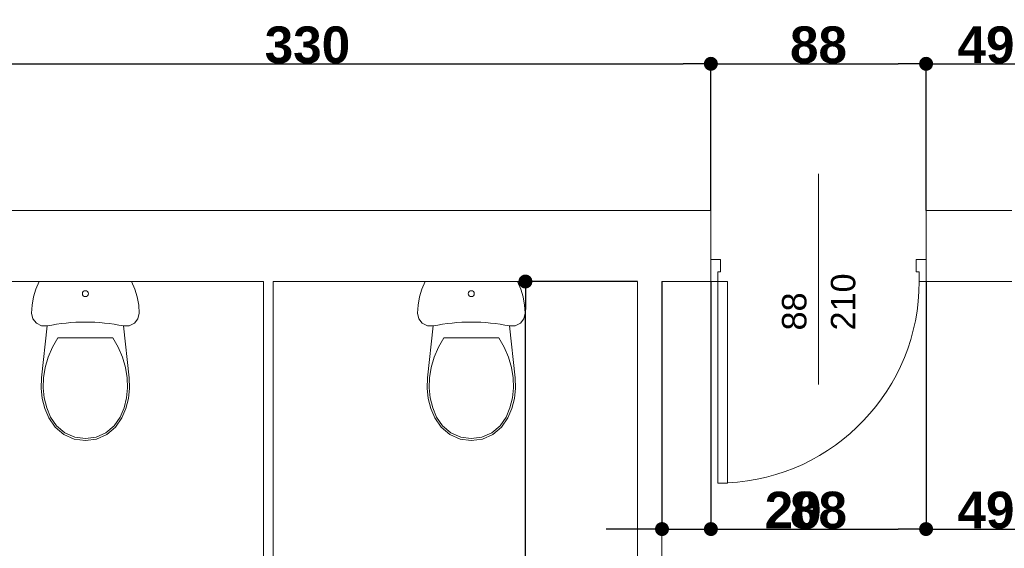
# Model space of a CAD drawing. Header units: millimetres. Extents: x 183299 to 1018155, y -286688 to 171278.
# Tile 54 of 100: x 411101 to 415128, y -82947 to -80786. Entities that reach past the tile are written whole.
import ezdxf

# ---------------------------------------------------------------- set-up
doc = ezdxf.new("R2010")
doc.units = ezdxf.units.MM
doc.header["$MEASUREMENT"] = 0
doc.linetypes.add('Wipeout_Contour', pattern=[1000, 0, -1000])
for name, color, linetype in [('Drzwi ArchiCAD', 7, 'Continuous'), ('inwentaryzacja_sciany', 7, 'Continuous'), ('inwentaryzacja_wyposazenie_sanitarne', 7, 'Continuous'), ('Okna ArchiCADa', 7, 'Continuous'), ('Wymiarowanie - Ogólne', 7, 'Continuous'), ('Znaczniki Drzwi', 7, 'Continuous'), ('Znaczniki Okien', 7, 'Continuous')]:
    doc.layers.add(name, color=color, linetype=linetype)
for name, color, linetype, lineweight in [('Drzwi ArchiCAD_Nr_Pióra__1', 7, 'Continuous', 13), ('inwentaryzacja_sciany_Nr_Pióra__1', 7, 'Continuous', 13), ('inwentaryzacja_wyposazenie_sanitarne_Nr_Pióra__1', 7, 'Continuous', 13), ('Okna ArchiCADa_Nr_Pióra__1', 7, 'Continuous', 13), ('Znaczniki Drzwi_Nr_Pióra__1', 7, 'Continuous', 13), ('Znaczniki Drzwi_Nr_Pióra__7', 7, 'Continuous', 35), ('Znaczniki Okien_Nr_Pióra__1', 7, 'Continuous', 13), ('Znaczniki Okien_Nr_Pióra__7', 7, 'Continuous', 35)]:
    doc.layers.add(name, color=color, linetype=linetype, lineweight=lineweight)
for name, color, linetype, lineweight, true_color in [('Drzwi ArchiCAD_Nr_Pióra__23', 7, 'Continuous', 20, 0xff6600), ('Drzwi ArchiCAD_Nr_Pióra__3', 7, 'Continuous', 18, 0xff6600), ('Okna ArchiCADa_Nr_Pióra__23', 7, 'Continuous', 20, 0xff6600), ('Okna ArchiCADa_Nr_Pióra__3', 7, 'Continuous', 18, 0xff6600)]:
    doc.layers.add(name, color=color, linetype=linetype, lineweight=lineweight, true_color=true_color)
doc.styles.add('GENERATED_STYLE_1', font='arial.ttf')
doc.styles.add('GENERATED_STYLE_2', font='arialbd.ttf')
doc.dimstyles.new('GENERATED_STYLE__1', dxfattribs={"dimtxt": 150, "dimasz": 114, "dimexe": 0.18, "dimexo": 0, "dimgap": 0.09, "dimtad": 1, "dimtih": 1, "dimtoh": 1, "dimdec": 0, "dimlfac": 0.1, "dimzin": 0, "dimdsep": 46, "dimtxsty": 'GENERATED_STYLE_2', "dimblk": 'ARROWHEAD_11', "dimblk1": 'ARROWHEAD_11', "dimblk2": 'ARROWHEAD_11', "dimcen": 0.09, "dimclrd": 256, "dimclre": 256, "dimclrt": 256, "dimazin": 0, "dimtfac": 1, "dimtdec": 4, "dimtmove": 0, "dimatfit": 3, "dimfxl": 1, "dimtolj": 1, "dimtzin": 0, "dimarcsym": 0})
doc.dimstyles.new('GENERATED_STYLE__2', dxfattribs={"dimtxt": 150, "dimasz": 114, "dimexe": 0.18, "dimexo": 0, "dimgap": 0.09, "dimtad": 1, "dimdec": 0, "dimlfac": 0.1, "dimzin": 0, "dimdsep": 46, "dimtxsty": 'GENERATED_STYLE_2', "dimblk": 'ARROWHEAD_11', "dimblk1": 'ARROWHEAD_11', "dimblk2": 'ARROWHEAD_11', "dimcen": 0.09, "dimclrd": 256, "dimclre": 256, "dimclrt": 256, "dimazin": 0, "dimtfac": 1, "dimtdec": 4, "dimtmove": 0, "dimatfit": 3, "dimfxl": 1, "dimtolj": 1, "dimtzin": 0, "dimarcsym": 0})

# ---------------------------------------------------------------- blocks, each defined once
blk = doc.blocks.new('D1 Drzwi proste 12_79')
at = {"layer": 'Drzwi ArchiCAD_Nr_Pióra__1', "linetype": 'Continuous'}
for p, q in [((-465, 0), (-465, -90)), ((465, 0), (465, -90))]:
    blk.add_line(p, q, dxfattribs=at)
at = {"layer": 'Drzwi ArchiCAD_Nr_Pióra__23', "linetype": 'Continuous'}
for p, q in [((-437, 0), (-465, 0)), ((-465, 0), (-465, -90)), ((-437, -40), (-437, 0)), ((465, 0), (437, 0)), ((437, 0), (437, -40)), ((465, -90), (465, 0)), ((-425, -40), (-437, -40)), ((-425, -90), (-425, -40)), ((437, -40), (425, -40)), ((425, -40), (425, -90)), ((-465, -90), (-425, -90)), ((425, -90), (465, -90))]:
    blk.add_line(p, q, dxfattribs=at)
at = {"layer": 'Drzwi ArchiCAD_Nr_Pióra__3', "linetype": 'Continuous'}
for p, q in [((437, 874), (397, 874)), ((397, 874), (397, 0)), ((437, 0), (437, 874)), ((397, 0), (437, 0))]:
    blk.add_line(p, q, dxfattribs=at)
blk.add_arc((437, 0), 874, 92.6231, 180, dxfattribs=at)
blk = doc.blocks.new('Znacznik O 12_275')
at = {"layer": 'Znaczniki Drzwi_Nr_Pióra__1', "linetype": 'Continuous'}
blk.add_line((0, -521.4), (0, 150), dxfattribs=at)
at = {"layer": 'Znaczniki Drzwi_Nr_Pióra__7', "linetype": 'Continuous', "char_height": 100, "attachment_point": 7, "rotation": 270, "style": 'GENERATED_STYLE_1'}
for s, insert in [('{210}', (-152.1, -72.3)), ('{93}', (47.9, -148.2))]:
    blk.add_mtext(s, dxfattribs=dict(at, insert=insert))
blk = doc.blocks.new('Ściana_738_2', base_point=(238385.1, -85775.8))
at = {"layer": 'inwentaryzacja_sciany_Nr_Pióra__1', "linetype": 'Continuous'}
for p, q in [((238285.1, -81955.8), (238285.1, -84625.8)), ((238385.1, -84625.8), (238385.1, -81955.8)), ((238295.1, -84625.8), (238285.1, -84625.8)), ((238385.1, -84625.8), (238295.1, -84625.8)), ((238295.1, -85555.8), (238285.1, -85555.8)), ((238285.1, -85555.8), (238285.1, -85675.8)), ((238385.1, -85555.8), (238295.1, -85555.8)), ((238385.1, -85775.8), (238385.1, -85555.8))]:
    blk.add_line(p, q, dxfattribs=at)
at = {"layer": 'Drzwi ArchiCAD', "linetype": 'Continuous', "rotation": 270}
blk.add_blockref('D1 Drzwi proste 12_79', (238385.1, -85090.8), dxfattribs=at)
at = {"layer": 'Znaczniki Drzwi', "rotation": 90}
blk.add_blockref('Znacznik O 12_275', (238285.1, -85090.8), dxfattribs=at)
blk = doc.blocks.new('D1 Drzwi proste 12_83')
at = {"layer": 'Drzwi ArchiCAD_Nr_Pióra__1', "linetype": 'Continuous'}
for p, q in [((-440, 0), (-440, -90)), ((440, 0), (440, -90))]:
    blk.add_line(p, q, dxfattribs=at)
at = {"layer": 'Drzwi ArchiCAD_Nr_Pióra__23', "linetype": 'Continuous'}
for p, q in [((-412, 0), (-440, 0)), ((-440, 0), (-440, -90)), ((-412, -40), (-412, 0)), ((440, 0), (412, 0)), ((412, 0), (412, -40)), ((440, -90), (440, 0)), ((-400, -40), (-412, -40)), ((-400, -90), (-400, -40)), ((412, -40), (400, -40)), ((400, -40), (400, -90)), ((-440, -90), (-400, -90)), ((400, -90), (440, -90))]:
    blk.add_line(p, q, dxfattribs=at)
at = {"layer": 'Drzwi ArchiCAD_Nr_Pióra__3', "linetype": 'Continuous'}
for p, q in [((412, 824), (372, 824)), ((372, 824), (372, 0)), ((412, 0), (412, 824)), ((372, 0), (412, 0))]:
    blk.add_line(p, q, dxfattribs=at)
blk.add_arc((412, 0), 824, 92.7824, 180, dxfattribs=at)
blk = doc.blocks.new('Znacznik O 12_279')
at = {"layer": 'Znaczniki Drzwi_Nr_Pióra__1', "linetype": 'Continuous'}
blk.add_line((0, 421.4), (0, -440), dxfattribs=at)
at = {"layer": 'Znaczniki Drzwi_Nr_Pióra__7', "linetype": 'Continuous', "char_height": 100, "attachment_point": 7, "rotation": 270, "style": 'GENERATED_STYLE_1'}
for s, insert in [('{210}', (-152.1, 200)), ('{88}', (47.9, 200))]:
    blk.add_mtext(s, dxfattribs=dict(at, insert=insert))
blk = doc.blocks.new('Ściana_742_2', base_point=(248915.1, -81955.8))
at = {"layer": 'inwentaryzacja_sciany_Nr_Pióra__1', "linetype": 'Continuous'}
for p, q in [((238585.1, -81665.8), (235285.1, -81665.8)), ((238585.1, -81865.8), (238585.1, -81665.8)), ((239465.1, -81865.8), (239465.1, -81665.8)), ((239955.1, -81665.8), (239465.1, -81665.8)), ((238585.1, -81955.8), (238585.1, -81865.8)), ((239465.1, -81955.8), (239465.1, -81865.8)), ((235265.1, -81955.8), (236755.1, -81955.8)), ((236795.1, -81955.8), (238285.1, -81955.8)), ((238385.1, -81955.8), (238585.1, -81955.8)), ((239465.1, -81955.8), (239955.1, -81955.8))]:
    blk.add_line(p, q, dxfattribs=at)
at = {"layer": 'Drzwi ArchiCAD', "linetype": 'Continuous', "rotation": 180}
blk.add_blockref('D1 Drzwi proste 12_83', (239025.1, -81955.8), dxfattribs=at)
at = {"layer": 'Znaczniki Drzwi', "rotation": 180}
blk.add_blockref('Znacznik O 12_279', (239025.1, -81955.8), dxfattribs=at)
blk = doc.blocks.new('O1 rozwierane 12_115')
at = {"layer": 'Okna ArchiCADa_Nr_Pióra__1', "linetype": 'Continuous'}
for p, q in [((-380, 0), (-380, -90)), ((380, 0), (380, -90))]:
    blk.add_line(p, q, dxfattribs=at)
at = {"layer": 'Okna ArchiCADa_Nr_Pióra__23', "linetype": 'Continuous'}
for p, q in [((-380, 0), (-380, -90)), ((380, -90), (380, 0)), ((-315, -90), (-315, -65)), ((-315, -65), (-315, -115)), ((315, -65), (315, -90)), ((315, -115), (315, -65)), ((-380, -90), (-315, -90)), ((315, -90), (380, -90))]:
    blk.add_line(p, q, dxfattribs=at)
at = {"layer": 'Okna ArchiCADa_Nr_Pióra__3', "linetype": 'Continuous'}
for p, q in [((-380, 0), (380, 0)), ((-380, -120), (380, -120))]:
    blk.add_line(p, q, dxfattribs=at)
at = {"linetype": 'Wipeout_Contour', "ltscale": 2296.258417}
blk.add_wipeout([(265, -115), (265, -65), (290, -65), (290, 0), (-290, 0), (-290, -65), (-265, -65), (-265, -115)], dxfattribs=at).dxf.layer = 'Okna ArchiCADa'
at = {"layer": 'Okna ArchiCADa_Nr_Pióra__23', "linetype": 'Continuous'}
for p, q in [((-290, 0), (-380, 0)), ((-290, -65), (-290, 0)), ((380, 0), (290, 0)), ((290, 0), (290, -65)), ((-315, -65), (-290, -65)), ((-265, -65), (-315, -65)), ((-265, -115), (-265, -65)), ((315, -65), (265, -65)), ((265, -65), (265, -115)), ((290, -65), (315, -65)), ((-315, -115), (-265, -115)), ((265, -115), (315, -115))]:
    blk.add_line(p, q, dxfattribs=at)
at = {"layer": 'Okna ArchiCADa_Nr_Pióra__3', "linetype": 'Continuous'}
for p, q in [((290, 0), (-290, 0)), ((-265, -65), (265, -65)), ((-265, -90), (265, -90)), ((-265, -115), (265, -115)), ((-265, -115), (265, -115))]:
    blk.add_line(p, q, dxfattribs=at)
blk = doc.blocks.new('Znacznik O 12_134')
at = {"layer": 'Znaczniki Okien_Nr_Pióra__1', "linetype": 'Continuous'}
blk.add_line((0, -791.4), (0, 300), dxfattribs=at)
at = {"layer": 'Znaczniki Okien_Nr_Pióra__7', "linetype": 'Continuous', "insert": (-160, 297.9), "char_height": 100, "attachment_point": 7, "style": 'GENERATED_STYLE_1'}
blk.add_mtext('{P. 92}', dxfattribs=at)
at = {"layer": 'Znaczniki Okien_Nr_Pióra__7', "linetype": 'Continuous', "char_height": 100, "attachment_point": 7, "rotation": 270, "style": 'GENERATED_STYLE_1'}
for s, insert in [('{108}', (-152.1, -392.3)), ('{76}', (47.9, -468.2))]:
    blk.add_mtext(s, dxfattribs=dict(at, insert=insert))
blk = doc.blocks.new('Ściana_743_2', base_point=(235165.1, -81955.8))
at = {"layer": 'inwentaryzacja_sciany_Nr_Pióra__1', "linetype": 'Continuous'}
for p, q in [((235165.1, -75985.8), (235165.1, -76295.8)), ((235285.1, -76295.8), (235285.1, -75985.8)), ((235195.1, -76295.8), (235165.1, -76295.8)), ((235285.1, -76295.8), (235195.1, -76295.8)), ((235195.1, -77055.8), (235165.1, -77055.8)), ((235165.1, -77055.8), (235165.1, -81665.8)), ((235285.1, -77055.8), (235195.1, -77055.8)), ((235285.1, -81665.8), (235285.1, -77055.8))]:
    blk.add_line(p, q, dxfattribs=at)
at = {"layer": 'Okna ArchiCADa', "linetype": 'Continuous', "xscale": -1, "rotation": 270}
blk.add_blockref('O1 rozwierane 12_115', (235285.1, -76675.8), dxfattribs=at)
at = {"layer": 'Znaczniki Okien', "rotation": 90}
blk.add_blockref('Znacznik O 12_134', (235165.1, -76675.8), dxfattribs=at)
blk = doc.blocks.new('Ściana_356_2', base_point=(236775.1, -81955.8))
at = {"layer": 'inwentaryzacja_sciany_Nr_Pióra__1', "linetype": 'Continuous'}
for p, q in [((236755.1, -81955.8), (236755.1, -83375.8)), ((236795.1, -83375.8), (236795.1, -81955.8))]:
    blk.add_line(p, q, dxfattribs=at)
blk = doc.blocks.new('WC DP 12_9')
at = {"layer": 'inwentaryzacja_wyposazenie_sanitarne_Nr_Pióra__1', "linetype": 'Continuous'}
for p, q in [((31.1, 650), (17.6, 619.2)), ((408.9, 650), (31.1, 650)), ((422.4, 619.2), (408.9, 650)), ((17.6, 619.2), (7.9, 587.1)), ((432.1, 587.1), (422.4, 619.2)), ((7.9, 587.1), (2, 554)), ((438, 554), (432.1, 587.1)), ((2, 554), (0, 520.5)), ((440, 520.5), (438, 554)), ((0, 520.5), (5.1, 497.8)), ((5.1, 497.8), (19.5, 479.5)), ((420.5, 479.5), (434.9, 497.8)), ((434.9, 497.8), (440, 520.5)), ((19.5, 479.5), (40.4, 469.1)), ((40.4, 469.1), (63.7, 468.6)), ((63.7, 468.6), (41, 257)), ((376.3, 468.6), (399.6, 469.1)), ((399, 257), (376.3, 468.6)), ((399.6, 469.1), (420.5, 479.5)), ((107.5, 419.3), (85.7, 381.4)), ((332.5, 419.3), (107.5, 419.3)), ((354.3, 381.4), (332.5, 419.3)), ((85.7, 381.4), (68.5, 341.2)), ((371.5, 341.2), (354.3, 381.4)), ((68.5, 341.2), (56.2, 299.2)), ((383.8, 299.2), (371.5, 341.2)), ((56.2, 299.2), (49, 256.1)), ((391, 256.1), (383.8, 299.2)), ((41, 257), (39.4, 214.7)), ((49, 256.1), (47.5, 215)), ((392.5, 215), (391, 256.1)), ((400.6, 214.7), (399, 257)), ((39.4, 214.7), (43.9, 172.6)), ((47.5, 215), (51.9, 174)), ((388.1, 174), (392.5, 215)), ((396.1, 172.6), (400.6, 214.7)), ((43.9, 172.6), (54.3, 131.6)), ((51.9, 174), (62, 134.1)), ((378, 134.1), (388.1, 174)), ((385.7, 131.6), (396.1, 172.6)), ((54.3, 131.6), (70.5, 92.4)), ((62, 134.1), (77.7, 96)), ((362.3, 96), (378, 134.1)), ((369.5, 92.4), (385.7, 131.6)), ((70.5, 92.4), (96.5, 54.4)), ((77.7, 96), (102.5, 59.8)), ((337.5, 59.8), (362.3, 96)), ((343.5, 54.4), (369.5, 92.4)), ((96.5, 54.4), (132, 25)), ((102.5, 59.8), (136.3, 31.8)), ((303.7, 31.8), (337.5, 59.8)), ((308, 25), (343.5, 54.4)), ((132, 25), (174.3, 6.4)), ((136.3, 31.8), (176.5, 14.1)), ((174.3, 6.4), (220, 0)), ((176.5, 14.1), (220, 8)), ((220, 8), (263.5, 14.1)), ((220, 0), (265.7, 6.4)), ((263.5, 14.1), (303.7, 31.8)), ((265.7, 6.4), (308, 25))]:
    blk.add_line(p, q, dxfattribs=at)
blk.add_ellipse((220, 600.3), major_axis=(12.2, 0), ratio=0.9963, dxfattribs=at)
blk.add_ellipse((220, -297.8), major_axis=(785, 0), ratio=0.9963, start_param=1.370375, end_param=1.771221, dxfattribs=at)
blk = doc.blocks.new('ARROWHEAD_11')
at = {"linetype": 'Continuous'}
blk.add_line((0, 0), (-1, 0), dxfattribs=at)
at = {"linetype": 'Continuous', "const_width": 0.25, "flags": 128}
blk.add_lwpolyline([(-0.125, 0, 1), (0.125, 0, 1)], format="xyb", close=True, dxfattribs=at)
blk = doc.blocks.new('*D6649')
at = {"layer": 'Defpoints', "color": 0}
for p in [(413928, -80966.6), (410628, -81566.3), (413928, -81566.3)]:
    blk.add_point(p, dxfattribs=at)
at = {"layer": 'Wymiarowanie - Ogólne', "linetype": 'Continuous', "lineweight": -2}
for p, q in [((410628, -81566.3), (410628, -80966.5)), ((410742, -80966.6), (413814, -80966.6)), ((413928, -81566.3), (413928, -80966.5))]:
    blk.add_line(p, q, dxfattribs=at)
at = {"layer": 'Wymiarowanie - Ogólne', "lineweight": -2, "xscale": 114, "yscale": 114, "zscale": 114, "rotation": 180}
blk.add_blockref('ARROWHEAD_11', (410628, -80966.6), dxfattribs=at)
at = {"layer": 'Wymiarowanie - Ogólne', "lineweight": -2, "xscale": 114, "yscale": 114, "zscale": 114}
blk.add_blockref('ARROWHEAD_11', (413928, -80966.6), dxfattribs=at)
at = {"layer": 'Wymiarowanie - Ogólne', "insert": (412278, -80890.1), "char_height": 150, "attachment_point": 5, "style": 'GENERATED_STYLE_2'}
blk.add_mtext('\\A1;330', dxfattribs=at)
blk = doc.blocks.new('*D6650')
at = {"layer": 'Defpoints', "color": 0}
for p in [(414808, -80966.6), (413928, -81566.3), (414808, -81566.3)]:
    blk.add_point(p, dxfattribs=at)
at = {"layer": 'Wymiarowanie - Ogólne', "linetype": 'Continuous', "lineweight": -2}
for p, q in [((413928, -81566.3), (413928, -80966.5)), ((414042, -80966.6), (414694, -80966.6)), ((414808, -81566.3), (414808, -80966.5))]:
    blk.add_line(p, q, dxfattribs=at)
at = {"layer": 'Wymiarowanie - Ogólne', "lineweight": -2, "xscale": 114, "yscale": 114, "zscale": 114, "rotation": 180}
blk.add_blockref('ARROWHEAD_11', (413928, -80966.6), dxfattribs=at)
at = {"layer": 'Wymiarowanie - Ogólne', "lineweight": -2, "xscale": 114, "yscale": 114, "zscale": 114}
blk.add_blockref('ARROWHEAD_11', (414808, -80966.6), dxfattribs=at)
at = {"layer": 'Wymiarowanie - Ogólne', "insert": (414368, -80889.9), "char_height": 150, "attachment_point": 5, "style": 'GENERATED_STYLE_2'}
blk.add_mtext('\\A1;88', dxfattribs=at)
blk = doc.blocks.new('*D6651')
at = {"layer": 'Defpoints', "color": 0}
for p in [(415298, -80966.6), (414808, -81566.3), (415298, -81566.3)]:
    blk.add_point(p, dxfattribs=at)
at = {"layer": 'Wymiarowanie - Ogólne', "linetype": 'Continuous', "lineweight": -2}
for p, q in [((414808, -81566.3), (414808, -80966.5)), ((414922, -80966.6), (415184, -80966.6)), ((415298, -81566.3), (415298, -80966.5))]:
    blk.add_line(p, q, dxfattribs=at)
at = {"layer": 'Wymiarowanie - Ogólne', "lineweight": -2, "xscale": 114, "yscale": 114, "zscale": 114, "rotation": 180}
blk.add_blockref('ARROWHEAD_11', (414808, -80966.6), dxfattribs=at)
at = {"layer": 'Wymiarowanie - Ogólne', "lineweight": -2, "xscale": 114, "yscale": 114, "zscale": 114}
blk.add_blockref('ARROWHEAD_11', (415298, -80966.6), dxfattribs=at)
at = {"layer": 'Wymiarowanie - Ogólne', "insert": (415053, -80889.9), "char_height": 150, "attachment_point": 5, "style": 'GENERATED_STYLE_2'}
blk.add_mtext('\\A1;49', dxfattribs=at)
blk = doc.blocks.new('*D6683')
at = {"layer": 'Defpoints', "color": 0}
for p in [(413728, -81856.3), (413928, -81856.3), (413928, -82868)]:
    blk.add_point(p, dxfattribs=at)
at = {"layer": 'Wymiarowanie - Ogólne', "linetype": 'Continuous', "lineweight": -2}
for p, q in [((413728, -81856.3), (413728, -82868.2)), ((413928, -81856.3), (413928, -82868.2)), ((413614, -82868), (413500, -82868)), ((413728, -82868), (413928, -82868)), ((414042, -82868), (414373.3, -82868))]:
    blk.add_line(p, q, dxfattribs=at)
at = {"layer": 'Wymiarowanie - Ogólne', "lineweight": -2, "xscale": 114, "yscale": 114, "zscale": 114}
blk.add_blockref('ARROWHEAD_11', (413728, -82868), dxfattribs=at)
at = {"layer": 'Wymiarowanie - Ogólne', "lineweight": -2, "xscale": 114, "yscale": 114, "zscale": 114, "rotation": 180}
blk.add_blockref('ARROWHEAD_11', (413928, -82868), dxfattribs=at)
at = {"layer": 'Wymiarowanie - Ogólne', "insert": (414264.6, -82791.4), "char_height": 150, "attachment_point": 5, "style": 'GENERATED_STYLE_2'}
blk.add_mtext('\\A1;20', dxfattribs=at)
blk = doc.blocks.new('*D6684')
at = {"layer": 'Defpoints', "color": 0}
for p in [(413928, -81856.3), (414808, -81856.3), (414808, -82868)]:
    blk.add_point(p, dxfattribs=at)
at = {"layer": 'Wymiarowanie - Ogólne', "linetype": 'Continuous', "lineweight": -2}
for p, q in [((413928, -81856.3), (413928, -82868.2)), ((414808, -81856.3), (414808, -82868.2)), ((414042, -82868), (414694, -82868))]:
    blk.add_line(p, q, dxfattribs=at)
at = {"layer": 'Wymiarowanie - Ogólne', "lineweight": -2, "xscale": 114, "yscale": 114, "zscale": 114, "rotation": 180}
blk.add_blockref('ARROWHEAD_11', (413928, -82868), dxfattribs=at)
at = {"layer": 'Wymiarowanie - Ogólne', "lineweight": -2, "xscale": 114, "yscale": 114, "zscale": 114}
blk.add_blockref('ARROWHEAD_11', (414808, -82868), dxfattribs=at)
at = {"layer": 'Wymiarowanie - Ogólne', "insert": (414368, -82791.3), "char_height": 150, "attachment_point": 5, "style": 'GENERATED_STYLE_2'}
blk.add_mtext('\\A1;88', dxfattribs=at)
blk = doc.blocks.new('*D6685')
at = {"layer": 'Defpoints', "color": 0}
for p in [(414808, -81856.3), (415298, -81856.3), (415298, -82868)]:
    blk.add_point(p, dxfattribs=at)
at = {"layer": 'Wymiarowanie - Ogólne', "linetype": 'Continuous', "lineweight": -2}
for p, q in [((414808, -81856.3), (414808, -82868.2)), ((415298, -81856.3), (415298, -82868.2)), ((414922, -82868), (415184, -82868))]:
    blk.add_line(p, q, dxfattribs=at)
at = {"layer": 'Wymiarowanie - Ogólne', "lineweight": -2, "xscale": 114, "yscale": 114, "zscale": 114, "rotation": 180}
blk.add_blockref('ARROWHEAD_11', (414808, -82868), dxfattribs=at)
at = {"layer": 'Wymiarowanie - Ogólne', "lineweight": -2, "xscale": 114, "yscale": 114, "zscale": 114}
blk.add_blockref('ARROWHEAD_11', (415298, -82868), dxfattribs=at)
at = {"layer": 'Wymiarowanie - Ogólne', "insert": (415053, -82791.3), "char_height": 150, "attachment_point": 5, "style": 'GENERATED_STYLE_2'}
blk.add_mtext('\\A1;49', dxfattribs=at)
blk = doc.blocks.new('*D6699')
at = {"layer": 'Defpoints', "color": 0}
for p in [(413169.4, -81856.3), (413628, -81856.3), (413628, -84526.3)]:
    blk.add_point(p, dxfattribs=at)
at = {"layer": 'Wymiarowanie - Ogólne', "linetype": 'Continuous', "lineweight": -2}
for p, q in [((413628, -81856.3), (413169.2, -81856.3)), ((413169.4, -84412.3), (413169.4, -81970.3)), ((413628, -84526.3), (413169.2, -84526.3))]:
    blk.add_line(p, q, dxfattribs=at)
at = {"layer": 'Wymiarowanie - Ogólne', "lineweight": -2, "xscale": 114, "yscale": 114, "zscale": 114}
for p, rotation in [((413169.4, -81856.3), 90), ((413169.4, -84526.3), 270)]:
    blk.add_blockref('ARROWHEAD_11', p, dxfattribs=dict(at, rotation=rotation))
at = {"layer": 'Wymiarowanie - Ogólne', "insert": (413092.8, -83191.3), "char_height": 150, "attachment_point": 5, "rotation": 90, "style": 'GENERATED_STYLE_2'}
blk.add_mtext('\\A1;267', dxfattribs=at)
blk = doc.blocks.new('*D6808')
at = {"layer": 'Defpoints', "color": 0}
for p in [(415043, -75886.3), (424948.9, -75886.3), (416158, -81566.3)]:
    blk.add_point(p, dxfattribs=at)
at = {"layer": 'Wymiarowanie - Ogólne', "linetype": 'Continuous', "lineweight": -2}
for p, q in [((415043, -75886.3), (424949, -75886.3)), ((424948.9, -81452.3), (424948.9, -76000.3)), ((416158, -81566.3), (424949, -81566.3))]:
    blk.add_line(p, q, dxfattribs=at)
at = {"layer": 'Wymiarowanie - Ogólne', "lineweight": -2, "xscale": 114, "yscale": 114, "zscale": 114}
for p, rotation in [((424948.9, -75886.3), 90), ((424948.9, -81566.3), 270)]:
    blk.add_blockref('ARROWHEAD_11', p, dxfattribs=dict(at, rotation=rotation))
at = {"layer": 'Wymiarowanie - Ogólne', "insert": (424872.1, -78726.3), "char_height": 150, "attachment_point": 5, "rotation": 90, "style": 'GENERATED_STYLE_2'}
blk.add_mtext('\\A1;568', dxfattribs=at)

msp = doc.modelspace()

# ---------------------------------------------------------------- block references
at = {"layer": 'inwentaryzacja_sciany'}
msp.add_blockref('Ściana_738_2', (413727.95206, -85676.32699), dxfattribs=at)

# ---------------------------------------------------------------- next in the draw order: block references
msp.add_blockref('Ściana_742_2', (424257.95206, -81856.32699), dxfattribs=at)

# ---------------------------------------------------------------- next in the draw order: block references
for name, p in [('Ściana_743_2', (410507.95206, -81856.32699)), ('Ściana_356_2', (412117.95206, -81856.32699))]:
    msp.add_blockref(name, p, dxfattribs=at)
at = {"layer": 'inwentaryzacja_wyposazenie_sanitarne', "linetype": 'Continuous'}
for p in [(411149.83998, -82506.32699), (412728.19945, -82506.32699)]:
    msp.add_blockref('WC DP 12_9', p, dxfattribs=at)

# ---------------------------------------------------------------- next in the draw order: dimensions: what is measured, and where the dimension line sits
at = {"layer": 'Wymiarowanie - Ogólne', "linetype": 'Continuous'}
for base, p1, p2, picture, middle in [((424948.86922, -75886.32699), (416157.95206, -81566.32699), (415042.95206, -75886.32699), '*D6808', (424872.12922, -78726.32699)), ((413169.38801, -81856.32699), (413627.95206, -84526.32699), (413627.95206, -81856.32699), '*D6699', (413092.79801, -83191.32699))]:
    dim = msp.add_linear_dim(base=base, p1=p1, p2=p2, angle=90, dimstyle='GENERATED_STYLE__2', dxfattribs=at)
    dim.commit()
    dim.dimension.update_dxf_attribs({"geometry": picture, "text_midpoint": middle})
for base, p1, p2, picture, middle in [((414807.95206, -80966.64833), (413927.95206, -81566.32699), (414807.95206, -81566.32699), '*D6650', (414367.95206, -80889.90833)), ((415297.95206, -80966.64833), (414807.95206, -81566.32699), (415297.95206, -81566.32699), '*D6651', (415052.95206, -80889.90833)), ((413927.95206, -82868.02629), (413727.95206, -81856.32699), (413927.95206, -81856.32699), '*D6683', (414264.64206, -82791.43629)), ((414807.95206, -82868.02629), (413927.95206, -81856.32699), (414807.95206, -81856.32699), '*D6684', (414367.95206, -82791.28629)), ((415297.95206, -82868.02629), (414807.95206, -81856.32699), (415297.95206, -81856.32699), '*D6685', (415052.95206, -82791.28629))]:
    dim = msp.add_linear_dim(base=base, p1=p1, p2=p2, dimstyle='GENERATED_STYLE__1', dxfattribs=at)
    dim.commit()
    dim.dimension.update_dxf_attribs({"geometry": picture, "text_midpoint": middle})

# ---------------------------------------------------------------- next in the draw order: dimensions: what is measured, and where the dimension line sits
dim = msp.add_linear_dim(base=(413927.95206, -80966.64833), p1=(410627.95206, -81566.32699), p2=(413927.95206, -81566.32699), dimstyle='GENERATED_STYLE__1', dxfattribs=at)
dim.commit()
dim.dimension.update_dxf_attribs({"geometry": '*D6649', "text_midpoint": (412277.95206, -80890.05833)})

doc.saveas('drawing.dxf')
